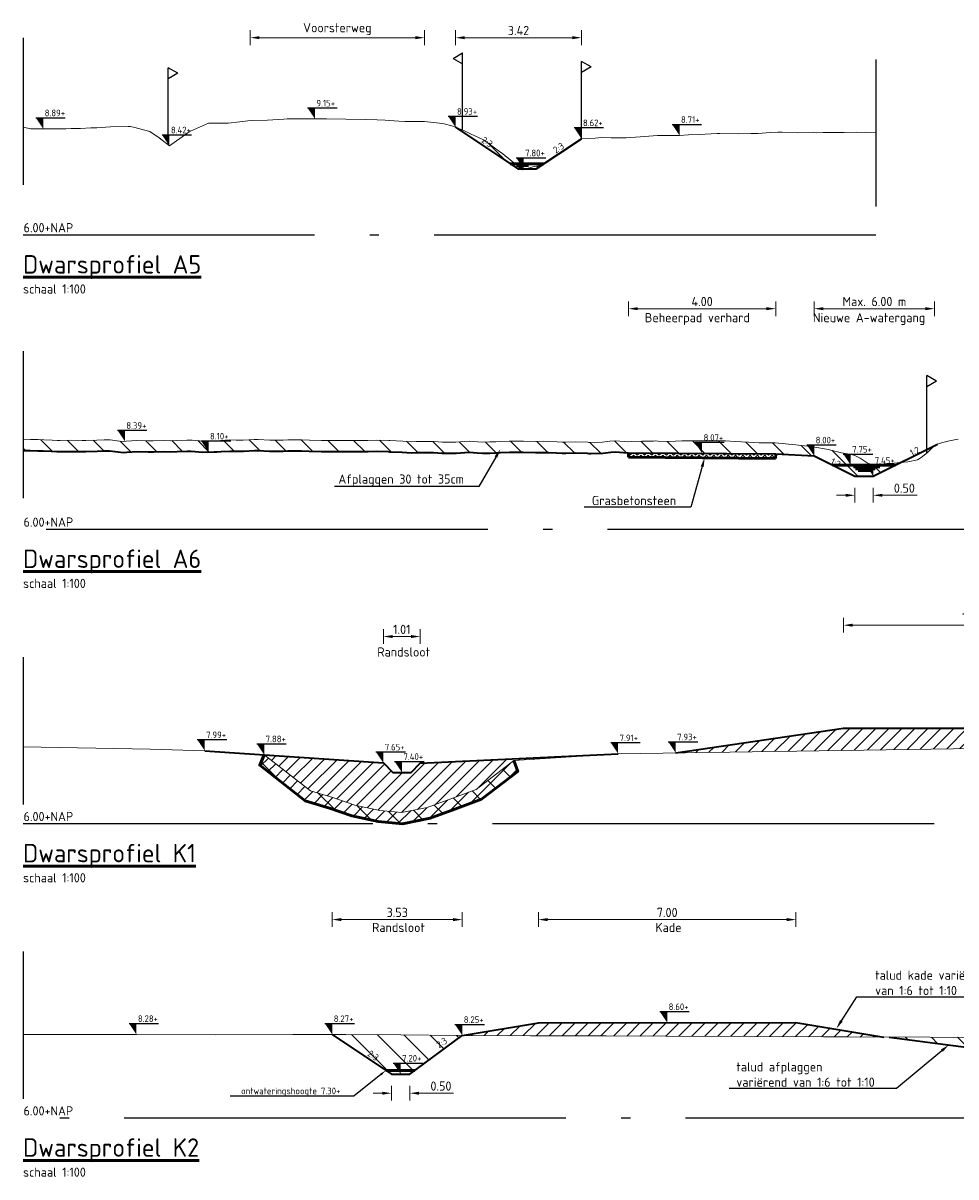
# Model space of a CAD drawing. Header units: metres. Extents: x 199581 to 207779, y 462378 to 466293.
# Tile 31 of 134: x 207398 to 207424, y 465923 to 465954. Entities that reach past the tile are written whole.
import ezdxf
from ezdxf import colors
from ezdxf.entities.mleader import LeaderData, LeaderLine
from ezdxf.enums import TextEntityAlignment as Align
from ezdxf.math import Vec2, Vec3

# ---------------------------------------------------------------- set-up
doc = ezdxf.new("R2010")
doc.units = ezdxf.units.M
doc.linetypes.add('AL-NAP_LIJN', pattern=[15.25, 12, -1.5, 0.25, -1.5])
doc.linetypes.add('XX-AFBREEK', pattern=[7, 4, -1, 1, -1])
doc.layers.get('0').update_dxf_attribs({"lineweight": 25})
for name, color, linetype, lineweight in [('B-WE-GR-MAAIVELD-G-GRIJS', 253, 'GW-MAAIVELD', 13), ('N-WE-GW-GRONDWERKLIJN-G', 90, 'Continuous', 50), ('N-WE-GW-MAAIVELD-GD', 90, 'GW-MAAIVELD', 35), ('N-WE-GW-ONTGRAVING-WERK-AD', 253, 'Continuous', 18), ('N-WE-GW-OPHOGING-WERK-AD', 82, 'Continuous', 18), ('N-WE-GW-WATERGANG_GREPPEL_WATERLIJN-GD', 150, 'Continuous', 50), ('N-WE-OG-TERREIN_ERF-SD', 212, 'Continuous', 25), ('N-WE-VH-VERHARDING_GRASBETONSTEEN-GD', 7, 'Continuous', 50), ('X-XX-AL-AFBREEKLIJN-GD', 250, 'XX-AFBREEK', 25), ('X-XX-AL-M', 7, 'Continuous', 18), ('X-XX-AL-NAP-GD', 253, 'AL-NAP_LIJN', 25), ('X-XX-AL-PEILMAAT-BEST-SD', 251, 'Continuous', 25), ('X-XX-AL-PEILMAAT-SD', 7, 'Continuous', 25), ('X-XX-AL-REFERENTIE-T25', 7, 'Continuous', 25), ('X-XX-AL-T18', 10, 'Continuous', 18), ('X-XX-AL-T25', 7, 'Continuous', 25), ('X-XX-AL-T50', 7, 'Continuous', 50)]:
    doc.layers.add(name, color=color, linetype=linetype, lineweight=lineweight)
doc.layers.add('N-WE-VH-VERHARDING_GRASBETONSTEEN-AD', color=72, linetype='Continuous', lineweight=18, transparency=0.3)
doc.styles.add('NLCS-ISO', font='NLCS-ISO.ttf')
doc.styles.add('NLCS-ISO-M100-T18', font='NLCS-ISO.ttf', dxfattribs={"height": 0.18})
doc.styles.add('NLCS-ISO-M100-T25', font='NLCS-ISO.ttf', dxfattribs={"height": 0.25})
doc.styles.add('NLCS-ISO-M50-T25', font='NLCS-ISO.ttf', dxfattribs={"height": 0.125})
doc.styles.add('NLCS-ISO-M50-T50', font='NLCS-ISO.ttf', dxfattribs={"height": 0.25})
doc.linetypes.add('GW-MAAIVELD', pattern='A,12,[40,NLCS.SHX,S=1,R=0,X=0,Y=-0.5],12', length=24)
doc.dimstyles.new('NLCS-M100-T25-PIJL_L2_H2', dxfattribs={"dimscale": 0.1, "dimtxt": 2.5, "dimasz": 2.5, "dimexe": 2, "dimexo": 2, "dimgap": 0.7, "dimtad": 1, "dimzin": 0, "dimdsep": 46, "dimtxsty": 'NLCS-ISO-M100-T25', "dimcen": 0, "dimdle": 2, "dimclrd": 256, "dimclre": 256, "dimclrt": 256, "dimazin": 0, "dimtfac": 1, "dimtdec": 3, "dimtofl": 0, "dimtmove": 0, "dimatfit": 3, "dimfxl": 2, "dimfxlon": 1, "dimtfillclr": 256, "dimtolj": 1, "dimtzin": 0, "dimlwd": -1, "dimlwe": -1, "dimarcsym": 0})
pattern_1 = [(45, (95, -25), (-0.1767766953, 0.1767766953), [])]
pattern_2 = [(135, (0, 0), (-0.3535533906, -0.3535533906), [])]

# ---------------------------------------------------------------- blocks, each defined once
blk = doc.blocks.new('*D378')
at = {"layer": 'X-XX-AL-M', "transparency": 16777216}
for p, q in [((207412.161, 465929.789), (207412.161, 465930.189)), ((207419.161, 465929.789), (207419.161, 465930.189)), ((207412.411, 465929.989), (207418.911, 465929.989))]:
    blk.add_line(p, q, dxfattribs=at)
for points in [[(207412.411, 465930.031), (207412.411, 465929.947), (207412.161, 465929.989)], [(207418.911, 465930.031), (207418.911, 465929.947), (207419.161, 465929.989)]]:
    blk.add_solid(points, dxfattribs=at)
at = {"layer": 'X-XX-AL-M', "transparency": 16777216, "insert": (207415.661, 465930.184), "char_height": 0.25, "attachment_point": 5, "style": 'NLCS-ISO-M100-T25'}
blk.add_mtext('\\A1;7.00', dxfattribs=at)
blk = doc.blocks.new('*D381')
at = {"layer": 'X-XX-AL-M', "transparency": 16777216}
for p, q in [((207406.561, 465929.789), (207406.561, 465930.189)), ((207410.094, 465929.789), (207410.094, 465930.189)), ((207406.811, 465929.989), (207409.844, 465929.989))]:
    blk.add_line(p, q, dxfattribs=at)
for points in [[(207406.811, 465930.031), (207406.811, 465929.947), (207406.561, 465929.989)], [(207409.844, 465930.031), (207409.844, 465929.947), (207410.094, 465929.989)]]:
    blk.add_solid(points, dxfattribs=at)
at = {"layer": 'X-XX-AL-M', "transparency": 16777216, "insert": (207408.327, 465930.184), "char_height": 0.25, "attachment_point": 5, "style": 'NLCS-ISO-M100-T25'}
blk.add_mtext('\\A1;3.53', dxfattribs=at)
blk = doc.blocks.new('*D387')
at = {"layer": 'X-XX-AL-M', "transparency": 16777216}
for p, q in [((207408.17, 465925.471), (207408.17, 465925.071)), ((207408.669, 465925.471), (207408.669, 465925.071)), ((207407.92, 465925.271), (207407.67, 465925.271)), ((207408.919, 465925.271), (207409.859, 465925.271))]:
    blk.add_line(p, q, dxfattribs=at)
for points in [[(207407.92, 465925.312), (207407.92, 465925.229), (207408.17, 465925.271)], [(207408.919, 465925.312), (207408.919, 465925.229), (207408.669, 465925.271)]]:
    blk.add_solid(points, dxfattribs=at)
at = {"layer": 'X-XX-AL-M', "transparency": 16777216, "insert": (207409.514, 465925.466), "char_height": 0.25, "attachment_point": 5, "style": 'NLCS-ISO-M100-T25'}
blk.add_mtext('\\A1;0.50', dxfattribs=at)
blk = doc.blocks.new('SOG-ERFGRENS_RECHTS-D')
for p, q in [((0.433, 3.25), (0, 3.5)), ((0, 3), (0, 3.5)), ((0.433, 3.25), (0, 3)), ((0, 0), (0, 3))]:
    blk.add_line(p, q)
blk = doc.blocks.new('*D382')
at = {"layer": 'X-XX-AL-M', "transparency": 16777216}
for p, q in [((207414.611, 465946.39), (207414.611, 465946.79)), ((207418.609, 465946.39), (207418.609, 465946.79)), ((207414.861, 465946.59), (207418.359, 465946.59))]:
    blk.add_line(p, q, dxfattribs=at)
for points in [[(207414.861, 465946.632), (207414.861, 465946.549), (207414.611, 465946.59)], [(207418.359, 465946.632), (207418.359, 465946.549), (207418.609, 465946.59)]]:
    blk.add_solid(points, dxfattribs=at)
at = {"layer": 'X-XX-AL-M', "transparency": 16777216, "insert": (207416.61, 465946.785), "char_height": 0.25, "attachment_point": 5, "style": 'NLCS-ISO-M100-T25'}
blk.add_mtext('\\A1;4.00', dxfattribs=at)
blk = doc.blocks.new('*D383')
at = {"layer": 'X-XX-AL-M', "transparency": 16777216}
for p, q in [((207419.655, 465946.39), (207419.655, 465946.79)), ((207422.927, 465946.39), (207422.927, 465946.79)), ((207419.905, 465946.59), (207422.677, 465946.59))]:
    blk.add_line(p, q, dxfattribs=at)
for points in [[(207419.905, 465946.632), (207419.905, 465946.549), (207419.655, 465946.59)], [(207422.677, 465946.632), (207422.677, 465946.549), (207422.927, 465946.59)]]:
    blk.add_solid(points, dxfattribs=at)
at = {"layer": 'X-XX-AL-M', "transparency": 16777216, "insert": (207421.291, 465946.785), "char_height": 0.25, "attachment_point": 5, "style": 'NLCS-ISO-M100-T25'}
blk.add_mtext('\\A1;Max. 6.00 m', dxfattribs=at)
blk = doc.blocks.new('*D388')
at = {"layer": 'X-XX-AL-M', "transparency": 16777216}
for p, q in [((207420.51, 465941.519), (207420.26, 465941.519)), ((207420.76, 465941.719), (207420.76, 465941.319)), ((207421.26, 465941.719), (207421.26, 465941.319)), ((207421.51, 465941.519), (207422.45, 465941.519))]:
    blk.add_line(p, q, dxfattribs=at)
for points in [[(207420.51, 465941.561), (207420.51, 465941.478), (207420.76, 465941.519)], [(207421.51, 465941.561), (207421.51, 465941.478), (207421.26, 465941.519)]]:
    blk.add_solid(points, dxfattribs=at)
at = {"layer": 'X-XX-AL-M', "transparency": 16777216, "insert": (207422.105, 465941.714), "char_height": 0.25, "attachment_point": 5, "style": 'NLCS-ISO-M100-T25'}
blk.add_mtext('\\A1;0.50', dxfattribs=at)
blk = doc.blocks.new('*D389')
at = {"layer": 'X-XX-AL-M', "transparency": 16777216}
for p, q in [((207409.911, 465953.755), (207409.911, 465954.155)), ((207413.332, 465953.755), (207413.332, 465954.155)), ((207413.082, 465953.955), (207410.161, 465953.955))]:
    blk.add_line(p, q, dxfattribs=at)
for points in [[(207410.161, 465953.997), (207410.161, 465953.913), (207409.911, 465953.955)], [(207413.082, 465953.997), (207413.082, 465953.913), (207413.332, 465953.955)]]:
    blk.add_solid(points, dxfattribs=at)
at = {"layer": 'X-XX-AL-M', "transparency": 16777216, "insert": (207411.621, 465954.15), "char_height": 0.25, "attachment_point": 5, "style": 'NLCS-ISO-M100-T25'}
blk.add_mtext('\\A1;3.42', dxfattribs=at)
blk = doc.blocks.new('*D384')
at = {"layer": 'X-XX-AL-M', "transparency": 16777216}
for p, q in [((207404.334, 465953.755), (207404.334, 465954.155)), ((207409.067, 465953.755), (207409.067, 465954.155)), ((207404.584, 465953.955), (207408.817, 465953.955))]:
    blk.add_line(p, q, dxfattribs=at)
for points in [[(207404.584, 465953.997), (207404.584, 465953.913), (207404.334, 465953.955)], [(207408.817, 465953.997), (207408.817, 465953.913), (207409.067, 465953.955)]]:
    blk.add_solid(points, dxfattribs=at)
at = {"layer": 'X-XX-AL-M', "transparency": 16777216, "insert": (207406.701, 465954.188), "char_height": 0.25, "attachment_point": 5, "style": 'NLCS-ISO-M100-T25'}
blk.add_mtext('\\A1;Voorsterweg', dxfattribs=at)
blk = doc.blocks.new('SOG-ERFGRENS_LINKS-D')
for p, q in [((-0.433, 3.25), (0, 3.5)), ((-0.433, 3.25), (0, 3)), ((0, 3), (0, 3.5)), ((0, 0), (0, 3))]:
    blk.add_line(p, q)
blk = doc.blocks.new('SAL-PEILMAAT_INFRACAD_H01-SOD')
blk.add_line((-2, 3), (6, 3))
blk.add_solid([(-2, 3), (0, 3), (0, 0)])
at = {"style": 'NLCS-ISO'}
blk.add_attdef('...', (0.4, 3.4), '', height=1.8, dxfattribs=at)
blk = doc.blocks.new('*D390')
at = {"layer": 'X-XX-AL-M', "transparency": 16777216}
for p, q in [((207407.949, 465937.481), (207407.949, 465937.881)), ((207408.199, 465937.681), (207408.704, 465937.681)), ((207408.954, 465937.481), (207408.954, 465937.881))]:
    blk.add_line(p, q, dxfattribs=at)
for points in [[(207408.199, 465937.723), (207408.199, 465937.64), (207407.949, 465937.681)], [(207408.704, 465937.723), (207408.704, 465937.64), (207408.954, 465937.681)]]:
    blk.add_solid(points, dxfattribs=at)
at = {"layer": 'X-XX-AL-M', "transparency": 16777216, "insert": (207408.451, 465937.876), "char_height": 0.25, "attachment_point": 5, "style": 'NLCS-ISO-M100-T25'}
blk.add_mtext('\\A1;1.01', dxfattribs=at)
blk = doc.blocks.new('*D391')
at = {"layer": 'X-XX-AL-M', "transparency": 16777216}
for p, q in [((207420.451, 465937.789), (207420.451, 465938.189)), ((207420.701, 465937.989), (207427.201, 465937.989)), ((207427.451, 465937.789), (207427.451, 465938.189))]:
    blk.add_line(p, q, dxfattribs=at)
for points in [[(207420.701, 465938.031), (207420.701, 465937.947), (207420.451, 465937.989)], [(207427.201, 465938.031), (207427.201, 465937.947), (207427.451, 465937.989)]]:
    blk.add_solid(points, dxfattribs=at)
at = {"layer": 'X-XX-AL-M', "transparency": 16777216, "insert": (207423.951, 465938.184), "char_height": 0.25, "attachment_point": 5, "style": 'NLCS-ISO-M100-T25'}
blk.add_mtext('\\A1;7.00', dxfattribs=at)

msp = doc.modelspace()

# ---------------------------------------------------------------- hatches: boundary and pattern name
at = {"layer": 'N-WE-GW-ONTGRAVING-WERK-AD'}
h = msp.add_hatch(dxfattribs=at)
h.set_pattern_fill('AGW-WERK_ONTGRAVEN-SO', color=256, scale=0.1, pattern_type=2)
h.set_pattern_definition([(135, (-6529.7264, 3759.63503), (-0.3535533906, -0.3535533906), [])])
h.paths.add_polyline_path([(207410.666, 465951.175), (207410.321, 465951.345), (207410.133, 465951.436), (207409.911, 465951.519), (207411.603, 465950.391), (207411.696, 465950.391), (207411.254, 465950.751), (207411.199, 465950.8), (207411.167, 465950.82)])
h.paths.add_polyline_path([(207412.247, 465950.487), (207412.013, 465950.444), (207411.833, 465950.391), (207412.103, 465950.391)])
h = msp.add_hatch(dxfattribs=at)
h.set_pattern_fill('AGW-WERK_ONTGRAVEN-SO', color=256, scale=0.1, pattern_type=2)
h.set_pattern_definition([(135, (-6531.0505, 3759.13503), (-0.3535533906, -0.3535533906), [])])
h.paths.add_polyline_path([(207398.161, 465943.04), (207398.161, 465942.74), (207398.354, 465942.739), (207398.561, 465942.731), (207398.709, 465942.724), (207398.935, 465942.716), (207399.075, 465942.709), (207399.173, 465942.708), (207399.446, 465942.713), (207399.767, 465942.712), (207399.805, 465942.712), (207399.865, 465942.712), (207400.173, 465942.718), (207400.37, 465942.723), (207400.511, 465942.723), (207400.745, 465942.696), (207400.883, 465942.682), (207400.982, 465942.687), (207401.258, 465942.708), (207401.555, 465942.7), (207401.617, 465942.7), (207401.7, 465942.702), (207401.972, 465942.708), (207402.158, 465942.703), (207402.343, 465942.71), (207402.617, 465942.715), (207402.692, 465942.719), (207402.732, 465942.716), (207403.049, 465942.692), (207403.352, 465942.698), (207403.429, 465942.697), (207403.542, 465942.706), (207403.788, 465942.722), (207403.944, 465942.721), (207404.146, 465942.717), (207404.45, 465942.734), (207404.507, 465942.736), (207404.538, 465942.736), (207404.855, 465942.722), (207405.143, 465942.719), (207405.23, 465942.72), (207405.358, 465942.723), (207405.588, 465942.73), (207405.728, 465942.728), (207405.937, 465942.716), (207406.259, 465942.712), (207406.304, 465942.71), (207406.335, 465942.71), (207406.671, 465942.708), (207406.937, 465942.712), (207407.032, 465942.712), (207407.176, 465942.712), (207407.393, 465942.707), (207407.54, 465942.711), (207407.752, 465942.718), (207408.083, 465942.705), (207408.117, 465942.703), (207408.131, 465942.704), (207408.461, 465942.694), (207408.718, 465942.675), (207408.842, 465942.679), (207409.011, 465942.679), (207409.2, 465942.681), (207409.312, 465942.681), (207409.55, 465942.664), (207409.932, 465942.666), (207410.28, 465942.693), (207410.496, 465942.673), (207410.639, 465942.667), (207410.843, 465942.668), (207411.017, 465942.672), (207411.129, 465942.679), (207411.374, 465942.69), (207411.711, 465942.692), (207411.727, 465942.692), (207411.75, 465942.692), (207412.086, 465942.684), (207412.303, 465942.685), (207412.439, 465942.681), (207412.655, 465942.672), (207412.804, 465942.664), (207412.908, 465942.664), (207413.171, 465942.67), (207413.49, 465942.66), (207413.529, 465942.658), (207413.587, 465942.658), (207413.915, 465942.664), (207414.131, 465942.689), (207414.259, 465942.702), (207414.476, 465942.684), (207414.611, 465942.675), (207418.609, 465942.643), (207419.655, 465942.589), (207420.76, 465942.037), (207421.26, 465942.037), (207422.002, 465942.408), (207421.816, 465942.391), (207421.264, 465942.357), (207421.121, 465942.384), (207420.901, 465942.525), (207420.759, 465942.597), (207420.667, 465942.631), (207420.398, 465942.676), (207420.069, 465942.757), (207420.037, 465942.763), (207419.987, 465942.77), (207419.676, 465942.828), (207419.472, 465942.852), (207419.314, 465942.874), (207419.072, 465942.897), (207418.953, 465942.909), (207418.875, 465942.917), (207418.592, 465942.943), (207418.278, 465942.941), (207418.23, 465942.941), (207418.157, 465942.945), (207417.869, 465942.965), (207417.681, 465942.969), (207417.508, 465942.98), (207417.242, 465942.996), (207417.147, 465943.003), (207417.084, 465943.003), (207416.785, 465943.002), (207416.487, 465942.998), (207416.424, 465942.996), (207416.328, 465942.997), (207416.063, 465942.996), (207415.89, 465942.987), (207415.702, 465942.982), (207415.413, 465942.991), (207415.34, 465942.995), (207415.293, 465942.992), (207414.979, 465942.988), (207414.696, 465942.977), (207414.618, 465942.975), (207414.498, 465942.983), (207414.256, 465943.003), (207414.099, 465942.987), (207413.895, 465942.964), (207413.583, 465942.958), (207413.534, 465942.958), (207413.502, 465942.959), (207413.173, 465942.97), (207412.904, 465942.964), (207412.811, 465942.964), (207412.669, 465942.971), (207412.45, 465942.981), (207412.307, 465942.986), (207412.089, 465942.984), (207411.754, 465942.992), (207411.727, 465942.992), (207411.71, 465942.992), (207411.366, 465942.99), (207411.113, 465942.978), (207411.005, 465942.972), (207410.839, 465942.968), (207410.644, 465942.967), (207410.516, 465942.972), (207410.282, 465942.994), (207409.919, 465942.966), (207409.56, 465942.964), (207409.322, 465942.981), (207409.199, 465942.981), (207409.01, 465942.979), (207408.837, 465942.979), (207408.725, 465942.976), (207408.476, 465942.994), (207408.128, 465943.004), (207408.115, 465943.004), (207408.095, 465943.005), (207407.753, 465943.018), (207407.531, 465943.011), (207407.392, 465943.007), (207407.18, 465943.012), (207407.031, 465943.012), (207406.934, 465943.012), (207406.67, 465943.008), (207406.337, 465943.01), (207406.308, 465943.01), (207406.265, 465943.012), (207405.947, 465943.016), (207405.739, 465943.027), (207405.586, 465943.03), (207405.351, 465943.023), (207405.225, 465943.02), (207405.142, 465943.019), (207404.863, 465943.021), (207404.545, 465943.036), (207404.502, 465943.036), (207404.436, 465943.034), (207404.141, 465943.017), (207403.948, 465943.021), (207403.779, 465943.022), (207403.521, 465943.006), (207403.418, 465942.997), (207403.351, 465942.998), (207403.057, 465942.993), (207402.754, 465943.015), (207402.696, 465943.019), (207402.606, 465943.015), (207402.334, 465943.01), (207402.157, 465943.003), (207401.973, 465943.009), (207401.692, 465943.002), (207401.612, 465943), (207401.56, 465943), (207401.251, 465943.009), (207400.963, 465942.987), (207400.889, 465942.983), (207400.777, 465942.994), (207400.528, 465943.023), (207400.366, 465943.023), (207400.167, 465943.018), (207399.862, 465943.012), (207399.805, 465943.012), (207399.769, 465943.012), (207399.444, 465943.013), (207399.171, 465943.008), (207399.083, 465943.009), (207398.947, 465943.015), (207398.722, 465943.024), (207398.574, 465943.031), (207398.36, 465943.039)])
h = msp.add_hatch(dxfattribs=at)
h.set_pattern_fill('AGW-WERK_ONTGRAVEN-SO', color=256, scale=0.1, pattern_type=2)
h.set_pattern_definition(pattern_2)
h.paths.add_polyline_path([(207409.888, 465932.991), (207410.613, 465933.263), (207411.603, 465934.016), (207411.493, 465934.309), (207410.467, 465933.528), (207409.783, 465933.272), (207409.138, 465933.031), (207408.454, 465932.897), (207407.856, 465932.951), (207407.176, 465933.096), (207406.58, 465933.306), (207405.967, 465933.485), (207404.712, 465934.468), (207404.591, 465934.182), (207405.827, 465933.213), (207406.488, 465933.021), (207407.094, 465932.807), (207407.811, 465932.654), (207408.469, 465932.595), (207409.22, 465932.742)])
h = msp.add_hatch(dxfattribs=at)
h.set_pattern_fill('AGW-WERK_ONTGRAVEN-SO', color=256, scale=0.1, pattern_type=2)
h.set_pattern_definition(pattern_2)
h.paths.add_polyline_path([(207410.094, 465926.842), (207409.97, 465926.842), (207408.428, 465926.858), (207406.934, 465926.863), (207406.561, 465926.864), (207408.17, 465925.792), (207408.669, 465925.792)])
h = msp.add_hatch(dxfattribs=at)
h.set_pattern_fill('AGW-WERK_ONTGRAVEN-SO', color=256, scale=0.1, pattern_type=2)
h.set_pattern_definition([(135, (-6529.7264, 3751.63503), (-0.3535533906, -0.3535533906), [])])
h.paths.add_polyline_path([(207422.801, 465926.794), (207421.69, 465926.797), (207424.06, 465926.49), (207424.614, 465926.489), (207426.37, 465926.488), (207428.15, 465926.483), (207428.161, 465926.483), (207428.161, 465926.783), (207426.37, 465926.788), (207424.614, 465926.789)])
at = {"layer": 'N-WE-GW-OPHOGING-WERK-AD'}
h = msp.add_hatch(dxfattribs=at)
h.set_pattern_fill('AGW-WERK_AANVULLEN-SO', color=256, scale=0.05, pattern_type=2)
h.set_pattern_definition(pattern_1)
h.paths.add_polyline_path([(207427.451, 465935.195), (207420.451, 465935.187), (207415.892, 465934.522), (207430.483, 465934.739)])
h = msp.add_hatch(dxfattribs=at)
h.set_pattern_fill('AGW-WERK_AANVULLEN-SO', color=256, scale=0.05, pattern_type=2)
h.set_pattern_definition([(45, (0, 0), (-0.1767766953, 0.1767766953), [])])
h.paths.add_polyline_path([(207410.613, 465933.263), (207411.603, 465934.016), (207411.493, 465934.309), (207410.467, 465933.528), (207409.783, 465933.272), (207409.138, 465933.031), (207408.454, 465932.897), (207407.856, 465932.951), (207407.176, 465933.096), (207406.58, 465933.306), (207405.967, 465933.485), (207404.712, 465934.468), (207404.591, 465934.182), (207405.827, 465933.213), (207406.488, 465933.021), (207407.094, 465932.807), (207407.811, 465932.654), (207408.469, 465932.595), (207409.22, 465932.742), (207409.888, 465932.991)])
h = msp.add_hatch(dxfattribs=at)
h.set_pattern_fill('AGW-WERK_AANVULLEN-SO', color=256, scale=0.05, pattern_type=2)
h.set_pattern_definition(pattern_1)
h.paths.add_polyline_path([(207408.206, 465933.988), (207407.949, 465934.245), (207404.712, 465934.468), (207405.967, 465933.485), (207406.58, 465933.306), (207407.176, 465933.096), (207407.856, 465932.951), (207408.454, 465932.897), (207409.138, 465933.031), (207409.783, 465933.272), (207410.467, 465933.528), (207411.493, 465934.309), (207414.328, 465934.498), (207408.954, 465934.236), (207408.706, 465933.988)])
h = msp.add_hatch(dxfattribs=at)
h.set_pattern_fill('AGW-WERK_AANVULLEN-SO', color=256, scale=0.05, pattern_type=2)
h.set_pattern_definition([(45, (-6529.72638, 3751.63503), (-0.1767766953, 0.1767766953), [])])
h.paths.add_polyline_path([(207412.161, 465927.186), (207410.094, 465926.842), (207411.949, 465926.834), (207414.006, 465926.827), (207415.614, 465926.822), (207418.042, 465926.816), (207419.91, 465926.804), (207420.578, 465926.799), (207421.546, 465926.797), (207419.161, 465927.194)])
at = {"layer": 'N-WE-VH-VERHARDING_GRASBETONSTEEN-AD'}
h = msp.add_hatch(dxfattribs=at)
h.set_pattern_fill('AVH-GRASBETONSTEEN_02', color=256, scale=0.1, pattern_type=2)
h.set_pattern_definition([(45, (-6581.05048, 3750.13503), (-0.098994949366, 0.098994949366), [0.07, -0.07]), (135, (-6581.05048, 3750.13503), (-0.098994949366, -0.098994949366), [0.07, -0.07]), (45, (-6581.09997, 3750.18453), (-0.098994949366, 0.098994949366), [0.07, -0.07]), (135, (-6581.00098, 3750.18453), (-0.098994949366, -0.098994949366), [0.07, -0.07])])
h.paths.add_polyline_path([(207418.608, 465942.523), (207418.609, 465942.643), (207414.611, 465942.675), (207414.61, 465942.555)])

# ---------------------------------------------------------------- linework, layer by layer
at = {"layer": 'B-WE-GR-MAAIVELD-G-GRIJS'}
for points in [[(207421.328, 465951.367), (207421.33, 465951.366), (207421.319, 465951.367), (207420.795, 465951.383), (207420.473, 465951.381), (207420.262, 465951.374), (207419.902, 465951.376), (207419.729, 465951.373), (207419.627, 465951.375), (207419.196, 465951.369), (207418.781, 465951.384), (207418.663, 465951.387), (207418.461, 465951.376), (207418.13, 465951.355), (207417.935, 465951.351), (207417.597, 465951.343), (207417.089, 465951.35), (207417.064, 465951.35), (207417.02, 465951.35), (207416.53, 465951.328), (207416.243, 465951.316), (207415.997, 465951.299), (207415.578, 465951.299), (207415.464, 465951.297), (207415.397, 465951.296), (207414.931, 465951.258), (207414.551, 465951.235), (207414.398, 465951.229), (207414.137, 465951.233), (207413.865, 465951.238), (207413.705, 465951.227), (207413.332, 465951.21), (207412.859, 465950.88), (207412.799, 465950.848), (207412.695, 465950.772), (207412.266, 465950.49), (207412.013, 465950.444), (207411.733, 465950.361), (207411.254, 465950.751), (207411.199, 465950.8), (207411.167, 465950.82), (207410.666, 465951.175), (207410.321, 465951.345), (207410.133, 465951.436), (207409.813, 465951.556), (207409.6, 465951.617), (207409.475, 465951.634), (207409.067, 465951.673), (207408.629, 465951.677), (207408.534, 465951.677), (207408.371, 465951.687), (207408.001, 465951.711), (207407.783, 465951.721), (207407.468, 465951.734), (207406.93, 465951.74), (207406.401, 465951.748), (207406.091, 465951.745), (207405.868, 465951.745), (207405.489, 465951.747), (207405.335, 465951.746), (207405.245, 465951.742), (207404.802, 465951.715), (207404.399, 465951.7), (207404.269, 465951.695), (207404.047, 465951.668), (207403.736, 465951.632), (207403.553, 465951.629), (207403.203, 465951.629), (207402.707, 465951.414), (207402.67, 465951.4), (207402.606, 465951.351), (207402.137, 465951.014), (207401.861, 465951.231), (207401.604, 465951.409), (207401.164, 465951.522), (207401.07, 465951.539), (207401.015, 465951.54), (207400.537, 465951.533), (207400.169, 465951.507), (207400.004, 465951.503), (207399.723, 465951.49), (207399.471, 465951.483), (207399.323, 465951.482), (207398.938, 465951.479), (207398.477, 465951.479), (207398.405, 465951.481), (207398.372, 465951.482), (207398.161, 465951.526)], [(207423.564, 465943.046), (207423.425, 465943.013), (207423.288, 465942.993), (207423.055, 465942.931), (207422.927, 465942.874), (207422.731, 465942.684), (207422.566, 465942.542), (207422.458, 465942.485), (207422.204, 465942.425), (207421.816, 465942.391), (207421.264, 465942.357), (207421.121, 465942.384), (207420.901, 465942.525), (207420.759, 465942.597), (207420.667, 465942.631), (207420.398, 465942.676), (207420.069, 465942.757), (207420.037, 465942.763), (207419.987, 465942.77), (207419.676, 465942.828), (207419.472, 465942.852), (207419.314, 465942.874), (207419.072, 465942.897), (207418.953, 465942.909), (207418.875, 465942.917), (207418.592, 465942.943), (207418.278, 465942.941), (207418.23, 465942.941), (207418.157, 465942.945), (207417.869, 465942.965), (207417.681, 465942.969), (207417.508, 465942.98), (207417.242, 465942.996), (207417.147, 465943.003), (207417.084, 465943.003), (207416.785, 465943.002), (207416.487, 465942.998), (207416.424, 465942.996), (207416.328, 465942.997), (207416.063, 465942.996), (207415.89, 465942.987), (207415.702, 465942.982), (207415.413, 465942.991), (207415.34, 465942.995), (207415.293, 465942.992), (207414.979, 465942.988), (207414.696, 465942.977), (207414.618, 465942.975), (207414.498, 465942.983), (207414.256, 465943.003), (207414.099, 465942.987), (207413.895, 465942.964), (207413.583, 465942.958), (207413.534, 465942.958), (207413.502, 465942.959), (207413.173, 465942.97), (207412.904, 465942.964), (207412.811, 465942.964), (207412.669, 465942.971), (207412.45, 465942.981), (207412.307, 465942.986), (207412.089, 465942.984), (207411.754, 465942.992), (207411.727, 465942.992), (207411.71, 465942.992), (207411.366, 465942.99), (207411.113, 465942.978), (207411.005, 465942.972), (207410.839, 465942.968), (207410.644, 465942.967), (207410.516, 465942.972), (207410.282, 465942.994), (207409.919, 465942.966), (207409.56, 465942.964), (207409.322, 465942.981), (207409.199, 465942.981), (207409.01, 465942.979), (207408.837, 465942.979), (207408.725, 465942.976), (207408.476, 465942.994), (207408.128, 465943.004), (207408.115, 465943.004), (207408.095, 465943.005), (207407.753, 465943.018), (207407.531, 465943.011), (207407.392, 465943.007), (207407.18, 465943.012), (207407.031, 465943.012), (207406.934, 465943.012), (207406.67, 465943.008), (207406.337, 465943.01), (207406.308, 465943.01), (207406.265, 465943.012), (207405.947, 465943.016), (207405.739, 465943.027), (207405.586, 465943.03), (207405.351, 465943.023), (207405.225, 465943.02), (207405.142, 465943.019), (207404.863, 465943.021), (207404.545, 465943.036), (207404.502, 465943.036), (207404.436, 465943.034), (207404.141, 465943.017), (207403.948, 465943.021), (207403.779, 465943.022), (207403.521, 465943.006), (207403.418, 465942.997), (207403.351, 465942.998), (207403.057, 465942.993), (207402.754, 465943.015), (207402.696, 465943.019), (207402.606, 465943.015), (207402.334, 465943.01), (207402.157, 465943.003), (207401.973, 465943.009), (207401.692, 465943.002), (207401.612, 465943), (207401.56, 465943), (207401.251, 465943.009), (207400.963, 465942.987), (207400.889, 465942.983), (207400.777, 465942.994), (207400.528, 465943.023), (207400.366, 465943.023), (207400.167, 465943.018), (207399.862, 465943.012), (207399.805, 465943.012), (207399.769, 465943.012), (207399.444, 465943.013), (207399.171, 465943.008), (207399.083, 465943.009), (207398.947, 465943.015), (207398.722, 465943.024), (207398.574, 465943.031), (207398.36, 465943.039), (207398.161, 465943.04)], [(207398.161, 465926.863), (207398.527, 465926.865), (207399.862, 465926.865), (207401.241, 465926.867), (207403.398, 465926.862), (207405.488, 465926.869), (207406.934, 465926.863), (207408.428, 465926.858), (207409.97, 465926.842), (207411.949, 465926.834), (207414.006, 465926.827), (207415.614, 465926.822), (207418.042, 465926.816), (207419.91, 465926.804), (207420.578, 465926.799), (207422.801, 465926.794), (207424.614, 465926.789), (207426.37, 465926.788), (207428.15, 465926.783), (207428.161, 465926.783)]]:
    msp.add_lwpolyline(points, dxfattribs=at)
at = {"layer": 'B-WE-GR-MAAIVELD-G-GRIJS', "flags": 128}
msp.add_lwpolyline([(207398.161, 465934.682), (207401.611, 465934.616), (207403.095, 465934.579), (207404.703, 465934.475), (207405.967, 465933.485), (207406.58, 465933.306), (207407.176, 465933.096), (207407.856, 465932.951), (207408.454, 465932.897), (207409.138, 465933.031), (207409.783, 465933.272), (207410.467, 465933.528), (207411.493, 465934.309), (207414.328, 465934.498), (207436.161, 465934.824), (207438.161, 465934.853)], dxfattribs=at)
at = {"layer": 'N-WE-GW-GRONDWERKLIJN-G', "flags": 128}
msp.add_lwpolyline([(207411.493, 465934.309), (207411.603, 465934.016), (207410.613, 465933.263), (207409.888, 465932.991), (207409.22, 465932.742), (207408.469, 465932.595), (207407.811, 465932.654), (207407.094, 465932.807), (207406.488, 465933.021), (207405.827, 465933.213), (207404.591, 465934.182), (207404.712, 465934.468)], dxfattribs=at)
at = {"layer": 'N-WE-GW-MAAIVELD-GD', "flags": 128}
for points in [[(207409.911, 465951.519), (207411.603, 465950.391), (207412.103, 465950.391), (207413.332, 465951.21)], [(207419.655, 465942.589), (207420.76, 465942.037), (207421.26, 465942.037), (207423.003, 465942.908)], [(207415.892, 465934.522), (207420.451, 465935.187), (207427.451, 465935.195), (207430.483, 465934.739)], [(207403.095, 465934.579), (207407.949, 465934.245), (207408.206, 465933.988), (207408.706, 465933.988), (207408.954, 465934.236), (207414.328, 465934.498)], [(207406.561, 465926.864), (207408.17, 465925.792), (207408.669, 465925.792), (207410.094, 465926.842)]]:
    msp.add_lwpolyline(points, dxfattribs=at)
at = {"layer": 'N-WE-GW-MAAIVELD-GD', "ltscale": 0.92, "flags": 128}
for points in [[(207398.161, 465942.74), (207398.354, 465942.739), (207398.561, 465942.731), (207398.709, 465942.724), (207398.935, 465942.716), (207399.075, 465942.709), (207399.173, 465942.708), (207399.446, 465942.713), (207399.767, 465942.712), (207399.805, 465942.712), (207399.865, 465942.712), (207400.173, 465942.718), (207400.37, 465942.723), (207400.511, 465942.723), (207400.745, 465942.696), (207400.883, 465942.682), (207400.982, 465942.687), (207401.258, 465942.708), (207401.555, 465942.7), (207401.617, 465942.7), (207401.7, 465942.702), (207401.972, 465942.708), (207402.158, 465942.703), (207402.343, 465942.71), (207402.617, 465942.715), (207402.692, 465942.719), (207402.732, 465942.716), (207403.049, 465942.692), (207403.352, 465942.698), (207403.429, 465942.697), (207403.542, 465942.706), (207403.788, 465942.722), (207403.944, 465942.721), (207404.146, 465942.717), (207404.45, 465942.734), (207404.507, 465942.736), (207404.538, 465942.736), (207404.855, 465942.722), (207405.143, 465942.719), (207405.23, 465942.72), (207405.358, 465942.723), (207405.588, 465942.73), (207405.728, 465942.728), (207405.937, 465942.716), (207406.259, 465942.712), (207406.304, 465942.71), (207406.335, 465942.71), (207406.671, 465942.708), (207406.937, 465942.712), (207407.032, 465942.712), (207407.176, 465942.712), (207407.393, 465942.707), (207407.54, 465942.711), (207407.752, 465942.718), (207408.083, 465942.705), (207408.117, 465942.703), (207408.131, 465942.704), (207408.461, 465942.694), (207408.718, 465942.675), (207408.842, 465942.679), (207409.011, 465942.679), (207409.2, 465942.681), (207409.312, 465942.681), (207409.55, 465942.664), (207409.932, 465942.666), (207410.28, 465942.693), (207410.496, 465942.673), (207410.639, 465942.667), (207410.843, 465942.668), (207411.017, 465942.672), (207411.129, 465942.679), (207411.374, 465942.69), (207411.711, 465942.692), (207411.727, 465942.692), (207411.75, 465942.692), (207412.086, 465942.684), (207412.303, 465942.685), (207412.439, 465942.681), (207412.655, 465942.672), (207412.804, 465942.664), (207412.908, 465942.664), (207413.171, 465942.67), (207413.49, 465942.66), (207413.529, 465942.658), (207413.587, 465942.658), (207413.915, 465942.664), (207414.131, 465942.689), (207414.259, 465942.702), (207414.476, 465942.684), (207414.611, 465942.675)], [(207414.611, 465942.675), (207418.609, 465942.643)], [(207418.609, 465942.643), (207419.655, 465942.589)], [(207410.094, 465926.842), (207412.161, 465927.186), (207419.161, 465927.194), (207421.546, 465926.797)], [(207421.69, 465926.797), (207424.06, 465926.49), (207424.614, 465926.489), (207424.614, 465926.489), (207426.37, 465926.488), (207428.15, 465926.483), (207428.161, 465926.483)]]:
    msp.add_lwpolyline(points, dxfattribs=at)
at = {"layer": 'N-WE-GW-WATERGANG_GREPPEL_WATERLIJN-GD', "flags": 128}
for points in [[(207411.393, 465950.531), (207412.313, 465950.531)], [(207411.563, 465950.48), (207411.893, 465950.48)], [(207411.621, 465950.43), (207411.732, 465950.43)], [(207420.153, 465942.34), (207421.867, 465942.34)], [(207420.722, 465942.29), (207421.438, 465942.29)], [(207420.781, 465942.24), (207421.308, 465942.24)], [(207420.85, 465942.19), (207421.199, 465942.19)], [(207408.02, 465925.892), (207408.804, 465925.892)]]:
    msp.add_lwpolyline(points, dxfattribs=at)
at = {"layer": 'N-WE-VH-VERHARDING_GRASBETONSTEEN-GD', "flags": 128}
for points in [[(207414.611, 465942.675), (207414.61, 465942.555)], [(207418.608, 465942.523), (207414.61, 465942.555)], [(207418.609, 465942.643), (207418.608, 465942.523)]]:
    msp.add_lwpolyline(points, dxfattribs=at)
at = {"layer": 'X-XX-AL-AFBREEKLIJN-GD', "flags": 128}
for points in [[(207398.161, 465953.954), (207398.161, 465949.954)], [(207421.33, 465953.366), (207421.33, 465949.366)], [(207398.161, 465945.439), (207398.161, 465941.439)], [(207398.161, 465937.121), (207398.161, 465933.121)], [(207398.161, 465929.121), (207398.161, 465925.121)]]:
    msp.add_lwpolyline(points, dxfattribs=at)
at = {"layer": 'X-XX-AL-NAP-GD', "flags": 128}
for points in [[(207421.33, 465948.59), (207398.161, 465948.59)], [(207426.041, 465940.59), (207398.161, 465940.59)], [(207438.161, 465932.59), (207398.161, 465932.59)], [(207428.161, 465924.59), (207398.161, 465924.59)]]:
    msp.add_lwpolyline(points, dxfattribs=at)

# ---------------------------------------------------------------- block references
at = {"layer": 'N-WE-OG-TERREIN_ERF-SD', "xscale": 0.6, "yscale": 0.6, "zscale": 0.6}
for name, p in [('SOG-ERFGRENS_LINKS-D', (207410.102, 465951.441)), ('SOG-ERFGRENS_RECHTS-D', (207402.105, 465951.039)), ('SOG-ERFGRENS_RECHTS-D', (207413.332, 465951.21)), ('SOG-ERFGRENS_RECHTS-D', (207422.717, 465942.671))]:
    msp.add_blockref(name, p, dxfattribs=at)
at = {"layer": 'X-XX-AL-PEILMAAT-BEST-SD', "xscale": 0.1, "yscale": 0.1, "zscale": 0.1}
for p, values in [((207406.091, 465951.745), {'...': '9.15+'}), ((207398.708, 465951.479), {'...': '8.89+'}), ((207415.997, 465951.299), {'...': '8.71+'}), ((207402.137, 465951.014), {'...': '8.42+'}), ((207400.926, 465942.985), {'...': '8.39+'}), ((207403.095, 465934.579), {'...': '7.99+'}), ((207414.328, 465934.498), {'...': '7.91+'}), ((207401.241, 465926.867), {'...': '8.28+'})]:
    msp.add_blockref('SAL-PEILMAAT_INFRACAD_H01-SOD', p, dxfattribs=at).add_auto_attribs(values)
at = {"layer": 'X-XX-AL-PEILMAAT-SD', "xscale": 0.1, "yscale": 0.1, "zscale": 0.1}
for p, values in [((207409.911, 465951.519), {'...': '8.93+'}), ((207413.332, 465951.21), {'...': '8.62+'}), ((207411.76, 465950.391), {'...': '7.80+'}), ((207403.201, 465942.695), {'...': '8.10+'}), ((207416.61, 465942.659), {'...': '8.07+'}), ((207419.655, 465942.589), {'...': '8.00+'}), ((207420.647, 465942.34), {'...': '7.75+'}), ((207421.26, 465942.037), {'...': '7.45+'}), ((207404.712, 465934.468), {'...': '7.88+'}), ((207415.892, 465934.522), {'...': '7.93+'}), ((207407.949, 465934.245), {'...': '7.65+'}), ((207408.456, 465933.988), {'...': '7.40+'}), ((207415.661, 465927.19), {'...': '8.60+'}), ((207406.561, 465926.864), {'...': '8.27+'}), ((207410.094, 465926.842), {'...': '8.25+'}), ((207408.419, 465925.792), {'...': '7.20+'})]:
    msp.add_blockref('SAL-PEILMAAT_INFRACAD_H01-SOD', p, dxfattribs=at).add_auto_attribs(values)

# ---------------------------------------------------------------- texts
at = {"layer": 'X-XX-AL-REFERENTIE-T25', "char_height": 0.25, "attachment_point": 1, "style": 'NLCS-ISO-M100-T25'}
for s, width, insert in [('Beheerpad verhard', 3.55761, (207415.055, 465946.472)), ('Nieuwe A-watergang', 3.89259, (207419.622, 465946.472)), ('Randsloot', 0.97587, (207407.785, 465937.386)), ('Randsloot', 0.97587, (207407.644, 465929.9)), ('Kade', 0.97587, (207415.34, 465929.9))]:
    msp.add_mtext_dynamic_manual_height_columns(s, width=width, gutter_width=1.25, heights=[0], dxfattribs=dict(at, insert=insert))
at = {"layer": 'X-XX-AL-T18', "style": 'NLCS-ISO-M100-T18'}
for s, rotation, p in [('2:3', 326.3099, (207410.691, 465950.999)), ('2:3', 33.6901, (207412.79, 465950.84)), ('1:2', 26.5651, (207422.451, 465942.587)), ('1:2', 333.4349, (207420.175, 465942.275)), ('2:3', 33.3285, (207409.617, 465926.524)), ('2:3', 326.3099, (207407.596, 465926.174))]:
    msp.add_text(s, height=0.18, rotation=rotation, dxfattribs=at).set_placement(p, align=Align.BOTTOM_CENTER)
at = {"layer": 'X-XX-AL-T25', "char_height": 0.25, "attachment_point": 1}
for s, width, insert, style in [('6.00+NAP', 2.46829, (207398.174, 465948.916), 'NLCS-ISO-M100-T25'), ('schaal 1:100', 2.05218, (207398.161, 465947.251), 'NLCS-ISO-M50-T25'), ('6.00+NAP', 2.46829, (207398.174, 465940.916), 'NLCS-ISO-M100-T25'), ('schaal 1:100', 2.05218, (207398.161, 465939.251), 'NLCS-ISO-M50-T25'), ('6.00+NAP', 2.46829, (207398.174, 465932.916), 'NLCS-ISO-M100-T25'), ('schaal 1:100', 2.05218, (207398.161, 465931.251), 'NLCS-ISO-M50-T25'), ('6.00+NAP', 2.46829, (207398.174, 465924.916), 'NLCS-ISO-M100-T25'), ('schaal 1:100', 2.05218, (207398.161, 465923.251), 'NLCS-ISO-M50-T25')]:
    msp.add_mtext_dynamic_manual_height_columns(s, width=width, gutter_width=1.25, heights=[0], dxfattribs=dict(at, insert=insert, style=style))
at = {"layer": 'X-XX-AL-T50', "char_height": 0.5, "attachment_point": 1, "style": 'NLCS-ISO-M50-T50'}
for s, insert in [('{\\LDwarsprofiel A5}', (207398.161, 465948.045)), ('{\\LDwarsprofiel A6}', (207398.161, 465940.045)), ('{\\LDwarsprofiel K1}', (207398.161, 465932.045)), ('{\\LDwarsprofiel K2}', (207398.161, 465924.045))]:
    msp.add_mtext_dynamic_manual_height_columns(s, width=18.27556, gutter_width=2.5, heights=[0], dxfattribs=dict(at, insert=insert))

# ---------------------------------------------------------------- dimensions: what is measured, and where the dimension line sits
at = {"layer": 'X-XX-AL-M'}
for base, p1, p2, text, picture, middle in [((207409.067, 465953.955), (207404.334, 465951.698), (207409.067, 465951.673), 'Voorsterweg', '*D384', (207406.701, 465954.188)), ((207422.927, 465946.59), (207419.655, 465942.589), (207422.927, 465942.874), 'Max. 6.00 m', '*D383', (207421.291, 465946.785))]:
    dim = msp.add_linear_dim(base=base, p1=p1, p2=p2, text=text, dimstyle='NLCS-M100-T25-PIJL_L2_H2', dxfattribs=at)
    dim.commit()
    dim.dimension.update_dxf_attribs({"geometry": picture, "text_midpoint": middle})
for base, p1, p2, picture, middle in [((207409.911, 465953.955), (207413.332, 465951.21), (207409.911, 465951.519), '*D389', (207411.621, 465954.15)), ((207421.26, 465941.519), (207420.76, 465942.037), (207421.26, 465942.037), '*D388', (207422.105, 465941.714)), ((207427.451, 465937.989), (207420.451, 465935.187), (207427.451, 465935.195), '*D391', (207423.951, 465938.184)), ((207408.9542, 465937.6813), (207407.9486, 465934.2449), (207408.9542, 465934.2363), '*D390', (207408.4514, 465937.8763)), ((207410.094, 465929.989), (207406.561, 465926.864), (207410.094, 465926.842), '*D381', (207408.327, 465930.184)), ((207419.161, 465929.989), (207412.161, 465927.186), (207419.161, 465927.194), '*D378', (207415.661, 465930.184)), ((207408.669, 465925.271), (207408.17, 465925.792), (207408.669, 465925.792), '*D387', (207409.514, 465925.466))]:
    dim = msp.add_linear_dim(base=base, p1=p1, p2=p2, dimstyle='NLCS-M100-T25-PIJL_L2_H2', dxfattribs=at)
    dim.commit()
    dim.dimension.update_dxf_attribs({"geometry": picture, "text_midpoint": middle})
dim = msp.add_linear_dim(base=(207418.609, 465946.59), p1=(207414.611, 465942.675), p2=(207418.609, 465942.643), angle=180, dimstyle='NLCS-M100-T25-PIJL_L2_H2', dxfattribs=at)
dim.commit()
dim.dimension.update_dxf_attribs({"geometry": '*D382', "text_midpoint": (207416.61, 465946.785)})

# ---------------------------------------------------------------- leaders
at = {"layer": 'X-XX-AL-REFERENTIE-T25'}
ml = msp.add_multileader_mtext('Standard', dxfattribs=at)
ml.set_content('Afplaggen 30 tot 35cm', color=256, style='NLCS-ISO-M100-T25')
ml.set_leader_properties(color=256, linetype='ByLayer', lineweight=-1)
ml.build(insert=Vec2(0, 0))
ml.multileader.update_dxf_attribs({"text_left_attachment_type": 5, "text_right_attachment_type": 5, "dogleg_length": 0.25, "arrow_head_size": 0.25})
ctx = ml.context
ctx.base_point, ctx.char_height, ctx.arrow_head_size, ctx.landing_gap_size, ctx.plane_origin = Vec3(207406.637, 465941.76), 0.25, 0.25, 0.09, Vec3(207411.133, 465942.775)
ctx.left_attachment, ctx.right_attachment = 5, 5
notes = []
notes.append((ctx, [(1, (1, 1, 0), (207410.542, 465941.76), (-1, 0), 0.25, [(0, [(207411.133, 465942.775)], 0, [])])]))
ctx.mtext.insert, ctx.mtext.flow_direction = Vec3(207406.727, 465942.085), 5
ml = msp.add_multileader_mtext('Standard', dxfattribs=at)
ml.set_content('Grasbetonsteen', color=256, style='NLCS-ISO-M100-T25')
ml.set_leader_properties(color=256, linetype='ByLayer', lineweight=-1)
ml.build(insert=Vec2(0, 0))
ml.multileader.update_dxf_attribs({"text_left_attachment_type": 5, "text_right_attachment_type": 5, "dogleg_length": 0.25, "arrow_head_size": 0.25})
ctx = ml.context
ctx.base_point, ctx.char_height, ctx.arrow_head_size, ctx.landing_gap_size, ctx.plane_origin = Vec3(207413.524, 465941.201), 0.25, 0.25, 0.09, Vec3(207415.626, 465943.19)
ctx.left_attachment, ctx.right_attachment = 5, 5
notes.append((ctx, [(1, (1, 1, 0), (207416.304, 465941.201), (-1, 0), 0.25, [(0, [(207416.68, 465942.538)], 0, [])])]))
ctx.mtext.insert, ctx.mtext.flow_direction = Vec3(207413.614, 465941.501), 5
ml = msp.add_multileader_mtext('Standard', dxfattribs=at)
ml.set_content('talud kade variërend \\Pvan 1:6 tot 1:10', color=256, style='NLCS-ISO-M100-T25')
ml.set_leader_properties(color=256, linetype='ByLayer', lineweight=-1)
ml.build(insert=Vec2(0, 0))
ml.multileader.update_dxf_attribs({"text_left_attachment_type": 5, "text_right_attachment_type": 5, "dogleg_length": 0.25, "arrow_head_size": 0.25})
ctx = ml.context
ctx.base_point, ctx.char_height, ctx.arrow_head_size, ctx.landing_gap_size, ctx.plane_origin = Vec3(207421.221, 465927.888), 0.25, 0.25, 0.09, Vec3(207425.956, 465929.543)
ctx.left_attachment, ctx.right_attachment = 5, 5
notes.append((ctx, [(0, (1, 1, 0), (207420.813, 465927.888), (1, 0), 0.408, [(0, [(207420.258, 465927.026)], 0, [])])]))
ctx.mtext.insert, ctx.mtext.flow_direction = Vec3(207421.311, 465928.604), 5
ml = msp.add_multileader_mtext('Standard', dxfattribs=at)
ml.set_content('talud afplaggen\\Pvariërend van 1:6 tot 1:10', color=256, style='NLCS-ISO-M100-T25')
ml.set_leader_properties(color=256, linetype='ByLayer', lineweight=-1)
ml.build(insert=Vec2(0, 0))
ml.multileader.update_dxf_attribs({"text_left_attachment_type": 5, "text_right_attachment_type": 5, "dogleg_length": 0.25, "arrow_head_size": 0.25})
ctx = ml.context
ctx.base_point, ctx.char_height, ctx.arrow_head_size, ctx.landing_gap_size, ctx.plane_origin = Vec3(207417.45, 465925.397), 0.25, 0.25, 0.09, Vec3(207423.059, 465927.052)
ctx.left_attachment, ctx.right_attachment = 5, 5
notes.append((ctx, [(1, (1, 1, 0), (207421.888, 465925.397), (-1, 0), 0.408, [(0, [(207423.315, 465926.587)], 0, [])])]))
ctx.mtext.insert, ctx.mtext.flow_direction = Vec3(207417.54, 465926.113), 5
at = {"layer": 'X-XX-AL-T25'}
ml = msp.add_multileader_mtext('Standard', dxfattribs=at)
ml.set_content('ontwateringshoogte 7.30+ ', color=256, style='NLCS-ISO-M100-T18')
ml.set_leader_properties(color=256, linetype='ByLayer', lineweight=-1)
ml.build(insert=Vec2(0, 0))
ml.multileader.update_dxf_attribs({"text_left_attachment_type": 5, "text_right_attachment_type": 5, "dogleg_length": 0.18, "arrow_head_size": 0.18})
ctx = ml.context
ctx.base_point, ctx.char_height, ctx.arrow_head_size, ctx.landing_gap_size, ctx.plane_origin = Vec3(207403.996, 465925.189), 0.18, 0.18, 0.09, Vec3(207403.571, 465926.326)
ctx.left_attachment, ctx.right_attachment = 5, 5
notes.append((ctx, [(1, (1, 1, 0), (207407.146, 465925.189), (-1, 0), 0.18, [(0, [(207408.02, 465925.892)], 0, [])])]))
ctx.mtext.insert, ctx.mtext.flow_direction = Vec3(207404.086, 465925.423), 5
for ctx, leaders in notes:
    for number, flags, end, landing, length, lines in leaders:
        leader = LeaderData()
        leader.index, (leader.has_last_leader_line, leader.has_dogleg_vector, leader.attachment_direction) = number, flags
        leader.last_leader_point, leader.dogleg_vector, leader.dogleg_length = Vec3(end), Vec3(landing), length
        for number, points, colour, breaks in lines:
            line = LeaderLine()
            line.index, line.vertices, line.color, line.breaks = number, Vec3.list(points), colors.encode_raw_color(colour), breaks
            leader.lines.append(line)
        ctx.leaders.append(leader)

doc.saveas('drawing.dxf')
